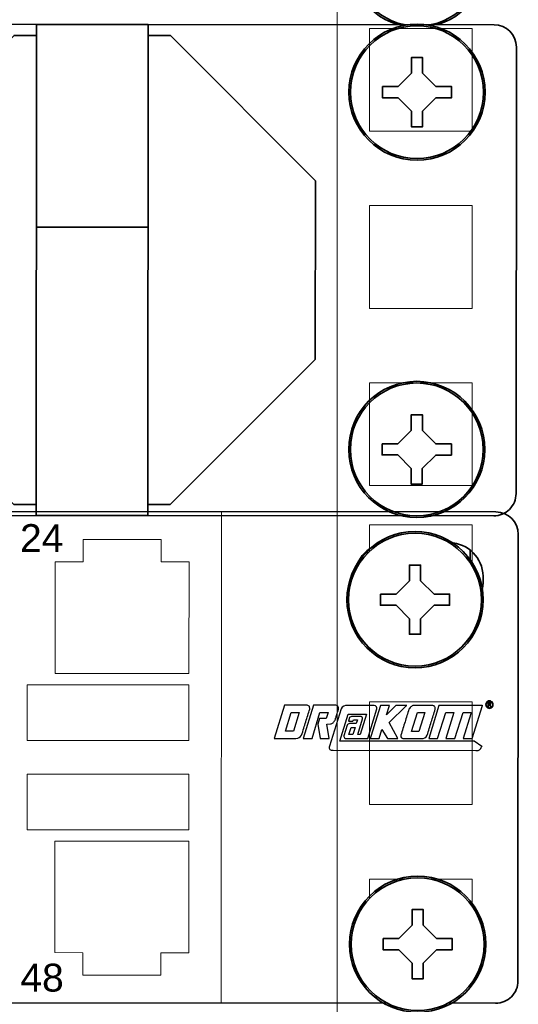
# Model space of a CAD drawing. Header units: millimetres. Extents: x 284 to 42354, y 172 to 67105.
# Tile 27 of 43: x 11174 to 11688, y 20254 to 21269. Entities that reach past the tile are written whole.
import ezdxf
from ezdxf.enums import TextEntityAlignment as Align

# ---------------------------------------------------------------- set-up
doc = ezdxf.new("R2010")
doc.units = ezdxf.units.MM
for name, color, linetype, lineweight in [('2DE_BKT_pp', 7, 'Continuous', 35), ('2DE_OBJ_BKT-pp', 93, 'Continuous', 25), ('2DE_TXT', 53, 'Continuous', 15), ('CP_DETAL', 33, 'Continuous', 9)]:
    doc.layers.add(name, color=color, linetype=linetype, lineweight=lineweight)
doc.layers.add('BKT_LOGO', color=5, linetype='Continuous')
doc.layers.add('CP_WIPEOUT', color=7, linetype='Continuous')
doc.styles.add('CP_ATTR', font='ARIAL.TTF')

# ---------------------------------------------------------------- blocks, each defined once
blk = doc.blocks.new('2D_BKT_switchgear_102')
at = {"lineweight": 0, "style": 'CP_ATTR'}
for tag in ['ORDER-NO', 'NAME']:
    blk.add_attdef(tag, text='', height=0.00005, dxfattribs=at).set_placement((-0.092, -0.018), align=Align.MIDDLE_LEFT)
at = {"linetype": 'ByBlock', "style": 'CP_ATTR', "flags": 9}
for tag, p in [('ARTICLE', (-0.092, -0.018)), ('CHARACTER', (-0.092, -0.018)), ('PRODUCT-TYPE', (-0.092, -0.019)), ('PRODUCER', (-0.092, -0.019)), ('OTHER', (-0.091, -0.018))]:
    blk.add_attdef(tag, text='', height=0.00005, dxfattribs=at).set_placement(p, align=Align.MIDDLE_LEFT)
blk.add_wipeout([(0, 5.95), (-1.54, 5.747), (-2.975, 5.153), (-4.207, 4.207), (-5.153, 2.975), (-5.747, 1.54), (-5.95, 0), (-5.747, -1.54), (-5.153, -2.975), (-4.207, -4.207), (-2.975, -5.153), (-1.54, -5.747), (0, -5.95), (1.54, -5.747), (2.975, -5.153), (4.207, -4.207), (5.153, -2.975), (5.747, -1.54), (5.95, 0), (5.747, 1.54), (5.153, 2.975), (4.207, 4.207), (2.975, 5.153), (1.54, 5.747)]).dxf.layer = 'CP_WIPEOUT'
blk.add_lwpolyline([(-3.1, 0.5), (-1.7, 0.5), (-0.5, 1.7), (-0.5, 3.1), (0.5, 3.1), (0.5, 1.7), (1.7, 0.5), (3.1, 0.5), (3.1, -0.5), (1.7, -0.5), (0.5, -1.7), (0.5, -3.1), (-0.5, -3.1), (-0.5, -1.7), (-1.7, -0.5), (-3.1, -0.5), (-3.1, 0.5)])
for radius in [6.1, 5.95]:
    blk.add_circle((0, 0), radius)
for tag, p in [('NAME', (-0.092, -0.018)), ('NUMBER', (-0.092, -0.018)), ('GROUP', (-0.092, -0.018)), ('ARTICLE', (-0.092, -0.018)), ('CHARACTER', (-0.092, -0.018)), ('DIMS', (-0.092, -0.018)), ('MATERIAL', (-0.092, -0.018)), ('PRODUCT-TYPE', (-0.092, -0.019)), ('ORDER-NO', (-0.092, -0.019)), ('PRODUCER', (-0.092, -0.019)), ('OTHER', (-0.091, -0.018)), ('IP', (-0.091, -0.018)), ('VOLTAGE', (-0.091, -0.019)), ('POWER', (-0.091, -0.019)), ('WEIGHT', (-0.091, -0.019))]:
    blk.add_attdef(tag, text='', height=0.00005, dxfattribs=at).set_placement(p, align=Align.MIDDLE_LEFT)
blk = doc.blocks.new('2hpn_bkt_138_5sy0dho')
blk.add_wipeout([(-8.9, 3.51), (-6.9, 6.05), (471.7, 6.05), (473.7, 4.05), (473.7, -35.95), (471.7, -37.95), (-6.9, -37.95), (-8.9, -36.05)]).dxf.layer = 'CP_WIPEOUT'
for p, q in [((460.2, -2.628), (460.2, 2.624)), ((469.4, 2.628), (469.4, -2.628)), ((460.2, -34.628), (460.2, -29.376)), ((469.4, -29.372), (469.4, -34.628))]:
    blk.add_line(p, q)
for points in [[(-6.9, -37.95), (-6.9, -37.95), (-6.9, -37.95), (-6.9, -37.95), (471.7, -37.95), (471.7, -37.95), (471.7, -37.95, 0.41425), (473.7, -35.95), (473.7, -35.95), (473.7, 4.05, 0.414021), (471.7, 6.05), (471.7, 6.05), (-6.9, 6.05, 0.457803), (-8.9, 4.05), (-8.9, 4.05), (-8.9, -36.05, 0.414214), (-6.9, -37.95), (-6.9, -37.95)], [(462.05, 3.3), (462.05, 3.3), (467.55, 3.3, -0.401538), (470.55, 0.3), (470.55, 0.3), (470.55, -0.3, -0.401538), (467.55, -3.3), (467.55, -3.3), (462.05, -3.3, -0.401538), (459.05, -0.3), (459.05, -0.3), (459.05, 0.2, -0.409645), (462.05, 3.3), (462.05, 3.3)], [(462.05, -28.7), (462.05, -28.7), (467.55, -28.7, -0.401538), (470.55, -31.7), (470.55, -31.7), (470.55, -32.3, -0.401538), (467.55, -35.3), (467.55, -35.3), (462.05, -35.3, -0.401538), (459.05, -32.3), (459.05, -32.3), (459.05, -31.8, -0.409645), (462.05, -28.7), (462.05, -28.7)]]:
    blk.add_lwpolyline(points, format="xyb")
for points in [[(430.7, 6.05), (430.7, -37.95), (440.7, -37.95)], [(430.7, 6.05), (440.7, 6.05), (440.7, -37.95)], [(430.7, 5.05), (428.7, 5.05), (415.7, -7.95), (415.7, -23.95), (428.7, -36.95), (430.7, -36.95)], [(440.7, 5.05), (442.7, 5.05), (455.7, -7.95), (455.7, -23.95), (442.7, -36.95), (440.7, -36.95)], [(430.7, -12.12), (440.7, -12.12)]]:
    blk.add_lwpolyline(points)
at = {"linetype": 'ByBlock', "style": 'CP_ATTR', "flags": 9}
for tag in ['ARTICLE', 'PRODUCER']:
    blk.add_attdef(tag, text='', height=0.00005, dxfattribs=at).set_placement((0, 0), align=Align.MIDDLE_LEFT)
for points in [[(464.8, 5.95), (463.26, 5.747), (461.825, 5.153), (460.593, 4.207), (459.647, 2.975), (459.053, 1.54), (458.85, 0), (459.053, -1.54), (459.647, -2.975), (460.593, -4.208), (461.825, -5.153), (463.26, -5.748), (464.8, -5.95), (466.34, -5.748), (467.775, -5.153), (469.007, -4.208), (469.953, -2.975), (470.547, -1.54), (470.75, 0), (470.547, 1.54), (469.953, 2.975), (469.007, 4.207), (467.775, 5.153), (466.34, 5.747)], [(464.8, -26.05), (463.26, -26.253), (461.825, -26.847), (460.593, -27.793), (459.647, -29.025), (459.053, -30.46), (458.85, -32), (459.053, -33.54), (459.647, -34.975), (460.593, -36.207), (461.825, -37.153), (463.26, -37.747), (464.8, -37.95), (466.34, -37.747), (467.775, -37.153), (469.007, -36.207), (469.953, -34.975), (470.547, -33.54), (470.75, -32), (470.547, -30.46), (469.953, -29.025), (469.007, -27.793), (467.775, -26.847), (466.34, -26.253)]]:
    blk.add_wipeout(points).dxf.layer = 'CP_WIPEOUT'
for points in [[(461.7, 0.499), (463.1, 0.499), (464.3, 1.699), (464.3, 3.099), (465.3, 3.099), (465.3, 1.699), (466.5, 0.499), (467.9, 0.499), (467.9, -0.501), (466.5, -0.501), (465.3, -1.701), (465.3, -3.101), (464.3, -3.101), (464.3, -1.701), (463.1, -0.501), (461.7, -0.501), (461.7, 0.499)], [(461.7, -31.5), (463.1, -31.5), (464.3, -30.3), (464.3, -28.9), (465.3, -28.9), (465.3, -30.3), (466.5, -31.5), (467.9, -31.5), (467.9, -32.5), (466.5, -32.5), (465.3, -33.7), (465.3, -35.1), (464.3, -35.1), (464.3, -33.7), (463.1, -32.5), (461.7, -32.5), (461.7, -31.5)]]:
    blk.add_lwpolyline(points)
for centre, radius in [((464.8, 0), 6.1), ((464.8, 0), 5.95), ((464.8, -32), 6.1), ((464.8, -32), 5.95)]:
    blk.add_circle(centre, radius)
blk = doc.blocks.new('2d_bkt_switchward_1_08_52m2dvd')
at = {"layer": 'CP_DETAL'}
for points in [[(525, 60), (525, 1930), (525, 1930)], [(527.9, 1561.4), (537.1, 1561.4), (537.1, 1570.6), (527.9, 1570.6), (527.9, 1561.4)], [(527.9, 1545.525), (537.1, 1545.525), (537.1, 1554.725), (527.9, 1554.725), (527.9, 1545.525)], [(527.9, 1529.65), (537.1, 1529.65), (537.1, 1538.85), (527.9, 1538.85), (527.9, 1529.65)], [(527.9, 1516.95), (537.1, 1516.95), (537.1, 1526.15), (527.9, 1526.15), (527.9, 1516.95)], [(527.9, 1501.075), (537.1, 1501.075), (537.1, 1510.275), (527.9, 1510.275), (527.9, 1501.075)], [(527.9, 1485.2), (537.1, 1485.2), (537.1, 1494.4), (527.9, 1494.4), (527.9, 1485.2)]]:
    blk.add_lwpolyline(points, dxfattribs=at)
at = {"style": 'CP_ATTR', "flags": 9}
for tag, p in [('ARTICLE', (67.408, 67.688)), ('PRODUCT-TYPE', (67.408, 67.688)), ('PRODUCER', (67.408, 67.688)), ('CHARACTER', (67.408, 67.688)), ('OTHER', (67.409, 67.688))]:
    blk.add_attdef(tag, text='', height=0.00005, dxfattribs=at).set_placement(p, align=Align.MIDDLE_LEFT)
at = {"layer": '2DE_TXT', "style": 'CP_ATTR', "width": 0.8}
for tag, p in [('NAME', (-3.392, 2020.543)), ('ORDER-NO', (-3.392, 2002.943))]:
    blk.add_attdef(tag, text='', height=10, dxfattribs=at).set_placement(p, align=Align.MIDDLE_LEFT)
blk = doc.blocks.new('2hpn_bkt_04_gzawo0')
for p, q in [((460.2, -2.628), (460.2, 2.624)), ((469.4, 2.628), (469.4, -2.628)), ((460.2, -34.628), (460.2, -29.376)), ((469.4, -29.372), (469.4, -34.628))]:
    blk.add_line(p, q)
for points in [[(-6.9, -37.95), (-6.9, -37.95), (-6.9, -37.95), (-6.9, -37.95), (471.7, -37.95), (471.7, -37.95), (471.7, -37.95, 0.41425), (473.7, -35.95), (473.7, -35.95), (473.7, 4.05, 0.414021), (471.7, 6.05), (471.7, 6.05), (-6.9, 6.05, 0.457803), (-8.9, 4.05), (-8.9, 4.05), (-8.9, -36.05, 0.414214), (-6.9, -37.95), (-6.9, -37.95)], [(462.05, 3.3), (462.05, 3.3), (467.55, 3.3, -0.401538), (470.55, 0.3), (470.55, 0.3), (470.55, -0.3, -0.401538), (467.55, -3.3), (467.55, -3.3), (462.05, -3.3, -0.401538), (459.05, -0.3), (459.05, -0.3), (459.05, 0.2, -0.409645), (462.05, 3.3), (462.05, 3.3)], [(462.05, -28.7), (462.05, -28.7), (467.55, -28.7, -0.401538), (470.55, -31.7), (470.55, -31.7), (470.55, -32.3, -0.401538), (467.55, -35.3), (467.55, -35.3), (462.05, -35.3, -0.401538), (459.05, -32.3), (459.05, -32.3), (459.05, -31.8, -0.409645), (462.05, -28.7), (462.05, -28.7)]]:
    blk.add_lwpolyline(points, format="xyb")
at = {"lineweight": 0}
for points in [[(447.092, 6.05), (447.092, -37.949)], [(432.199, -8.448), (444.199, -8.448), (444.199, 1.552), (441.699, 1.552), (441.699, 3.552), (434.699, 3.552), (434.699, 1.552), (432.199, 1.552), (432.199, -8.448)], [(429.699, -9.448), (429.699, -9.448), (429.699, -14.448), (444.199, -14.448), (444.199, -9.448), (429.699, -9.448)], [(429.699, -22.448), (429.699, -22.448), (429.699, -17.448), (444.199, -17.448), (444.199, -22.448), (429.699, -22.448)], [(432.199, -23.448), (444.199, -23.448), (444.199, -33.448), (441.699, -33.448), (441.699, -35.448), (434.699, -35.448), (434.699, -33.448), (432.199, -33.448), (432.199, -23.448)]]:
    blk.add_lwpolyline(points, dxfattribs=at)
at = {"layer": 'BKT_LOGO'}
for points, knots in [([(451.845, -14.245), (451.845, -14.245), (452.765, -11.275), (452.765, -11.275), (452.765, -11.275), (452.765, -11.275), (454.705, -11.271), (454.705, -11.271), (454.705, -11.271), (454.823, -11.271), (454.908, -11.297), (454.961, -11.351), (454.961, -11.351), (455.014, -11.405), (455.034, -11.494), (455.021, -11.617), (455.021, -11.617), (454.901, -11.994), (454.782, -12.373), (454.664, -12.753), (454.664, -12.753), (454.546, -13.133), (454.425, -13.531), (454.299, -13.946), (454.299, -13.946), (454.19, -14.145), (454.018, -14.245), (453.784, -14.245), (453.784, -14.245), (453.784, -14.245), (451.845, -14.245), (451.845, -14.245)], [0, 0, 0, 0, 0.125, 0.125, 0.125, 0.125, 0.25, 0.25, 0.25, 0.25, 0.375, 0.375, 0.375, 0.375, 0.5, 0.5, 0.5, 0.5, 0.625, 0.625, 0.625, 0.625, 0.75, 0.75, 0.75, 0.75, 0.875, 0.875, 0.875, 0.875, 1, 1, 1, 1]), ([(455.233, -14.245), (455.233, -14.245), (454.425, -14.245), (454.425, -14.245), (454.425, -14.245), (454.425, -14.245), (455.345, -11.275), (455.345, -11.275), (455.345, -11.275), (455.345, -11.275), (457.286, -11.271), (457.286, -11.271), (457.286, -11.271), (457.403, -11.271), (457.488, -11.297), (457.541, -11.351), (457.541, -11.351), (457.594, -11.405), (457.614, -11.494), (457.601, -11.617), (457.601, -11.617), (457.538, -11.82), (457.488, -11.981), (457.452, -12.1), (457.452, -12.1), (457.415, -12.218), (457.386, -12.311), (457.365, -12.378), (457.365, -12.378), (457.345, -12.444), (457.33, -12.493), (457.321, -12.523), (457.321, -12.523), (457.311, -12.553), (457.303, -12.579), (457.296, -12.601), (457.296, -12.601), (457.242, -12.706), (457.18, -12.785), (457.111, -12.839), (457.111, -12.839), (457.042, -12.892), (456.962, -12.927), (456.872, -12.943), (456.872, -12.943), (456.872, -12.943), (456.563, -12.957), (456.563, -12.957), (456.563, -12.957), (456.563, -12.957), (456.779, -14.255), (456.779, -14.255), (456.779, -14.255), (456.779, -14.255), (455.948, -14.255), (455.948, -14.255), (455.948, -14.255), (455.948, -14.255), (455.743, -12.967), (455.743, -12.967), (455.743, -12.967), (455.743, -12.967), (455.901, -12.458), (455.901, -12.458), (455.901, -12.458), (455.901, -12.458), (456.49, -12.458), (456.49, -12.458), (456.49, -12.458), (456.49, -12.458), (456.661, -11.907), (456.661, -11.907), (456.661, -11.907), (456.661, -11.907), (455.929, -11.907), (455.929, -11.907), (455.929, -11.907), (455.929, -11.907), (455.233, -14.245), (455.233, -14.245)], [0, 0, 0, 0, 0.05, 0.05, 0.05, 0.05, 0.1, 0.1, 0.1, 0.1, 0.15, 0.15, 0.15, 0.15, 0.2, 0.2, 0.2, 0.2, 0.25, 0.25, 0.25, 0.25, 0.3, 0.3, 0.3, 0.3, 0.35, 0.35, 0.35, 0.35, 0.4, 0.4, 0.4, 0.4, 0.45, 0.45, 0.45, 0.45, 0.5, 0.5, 0.5, 0.5, 0.55, 0.55, 0.55, 0.55, 0.6, 0.6, 0.6, 0.6, 0.65, 0.65, 0.65, 0.65, 0.7, 0.7, 0.7, 0.7, 0.75, 0.75, 0.75, 0.75, 0.8, 0.8, 0.8, 0.8, 0.85, 0.85, 0.85, 0.85, 0.9, 0.9, 0.9, 0.9, 0.95, 0.95, 0.95, 0.95, 1, 1, 1, 1]), ([(459.342, -13.879), (459.342, -13.879), (459.542, -13.879), (459.542, -13.879), (459.542, -13.879), (459.542, -13.879), (460.111, -12.053), (460.111, -12.053), (460.111, -12.053), (460.111, -12.053), (458.48, -12.058), (458.48, -12.058), (458.48, -12.058), (458.48, -12.058), (457.727, -14.479), (457.727, -14.479), (457.727, -14.479), (457.727, -14.479), (469.764, -14.485), (469.764, -14.485), (469.764, -14.485), (469.764, -14.485), (470.456, -14.964), (470.456, -14.964), (470.456, -14.964), (470.456, -14.964), (470.439, -14.927), (470.439, -14.927), (470.439, -14.927), (470.405, -15.006), (470.373, -15.071), (470.343, -15.121), (470.343, -15.121), (470.313, -15.172), (470.279, -15.212), (470.24, -15.24), (470.24, -15.24), (470.201, -15.269), (470.155, -15.288), (470.103, -15.299), (470.103, -15.299), (470.05, -15.311), (469.986, -15.317), (469.915, -15.316), (469.915, -15.316), (469.915, -15.316), (457.139, -15.301), (457.139, -15.301), (457.139, -15.301), (456.994, -15.301), (456.887, -15.281), (456.823, -15.232), (456.823, -15.232), (456.759, -15.183), (456.757, -15.079), (456.806, -14.921), (456.806, -14.921), (456.806, -14.921), (457.828, -11.602), (457.828, -11.602), (457.828, -11.602), (457.944, -11.341), (458.186, -11.284), (458.38, -11.281), (458.38, -11.281), (459.192, -11.281), (459.986, -11.293), (460.801, -11.281), (460.801, -11.281), (460.97, -11.313), (461.072, -11.447), (461.046, -11.596), (461.046, -11.596), (461.046, -11.596), (460.224, -14.255), (460.224, -14.255), (460.224, -14.255), (460.224, -14.255), (458.243, -14.254), (458.243, -14.254), (458.243, -14.254), (458.096, -14.165), (458.057, -14.054), (458.07, -14.012), (458.07, -14.012), (458.07, -14.012), (458.366, -13.064), (458.366, -13.064), (458.366, -13.064), (458.392, -12.978), (458.515, -12.897), (458.707, -12.897), (458.707, -12.897), (458.707, -12.897), (459.196, -12.897), (459.196, -12.897), (459.196, -12.897), (459.196, -12.897), (459.297, -12.589), (459.297, -12.589), (459.297, -12.589), (459.297, -12.589), (458.936, -12.589), (458.936, -12.589), (458.936, -12.589), (458.936, -12.589), (458.899, -12.697), (458.899, -12.697), (458.899, -12.697), (458.899, -12.697), (458.484, -12.698), (458.484, -12.698), (458.484, -12.698), (458.484, -12.698), (458.579, -12.376), (458.579, -12.376), (458.579, -12.376), (458.635, -12.287), (458.732, -12.274), (458.882, -12.271), (458.882, -12.271), (458.882, -12.271), (459.622, -12.275), (459.622, -12.275), (459.622, -12.275), (459.698, -12.28), (459.784, -12.399), (459.766, -12.484), (459.766, -12.484), (459.766, -12.484), (459.342, -13.879), (459.342, -13.879)], [0, 0, 0, 0, 0.030303, 0.030303, 0.030303, 0.030303, 0.060606, 0.060606, 0.060606, 0.060606, 0.090909, 0.090909, 0.090909, 0.090909, 0.121212, 0.121212, 0.121212, 0.121212, 0.151515, 0.151515, 0.151515, 0.151515, 0.181818, 0.181818, 0.181818, 0.181818, 0.212121, 0.212121, 0.212121, 0.212121, 0.242424, 0.242424, 0.242424, 0.242424, 0.272727, 0.272727, 0.272727, 0.272727, 0.30303, 0.30303, 0.30303, 0.30303, 0.333333, 0.333333, 0.333333, 0.333333, 0.363636, 0.363636, 0.363636, 0.363636, 0.393939, 0.393939, 0.393939, 0.393939, 0.424242, 0.424242, 0.424242, 0.424242, 0.454545, 0.454545, 0.454545, 0.454545, 0.484848, 0.484848, 0.484848, 0.484848, 0.515152, 0.515152, 0.515152, 0.515152, 0.545455, 0.545455, 0.545455, 0.545455, 0.575758, 0.575758, 0.575758, 0.575758, 0.606061, 0.606061, 0.606061, 0.606061, 0.636364, 0.636364, 0.636364, 0.636364, 0.666667, 0.666667, 0.666667, 0.666667, 0.69697, 0.69697, 0.69697, 0.69697, 0.727273, 0.727273, 0.727273, 0.727273, 0.757576, 0.757576, 0.757576, 0.757576, 0.787879, 0.787879, 0.787879, 0.787879, 0.818182, 0.818182, 0.818182, 0.818182, 0.848485, 0.848485, 0.848485, 0.848485, 0.878788, 0.878788, 0.878788, 0.878788, 0.909091, 0.909091, 0.909091, 0.909091, 0.939394, 0.939394, 0.939394, 0.939394, 0.969697, 0.969697, 0.969697, 0.969697, 1, 1, 1, 1]), ([(462.154, -12.806), (462.154, -12.806), (462.933, -14.25), (462.933, -14.25), (462.933, -14.25), (462.933, -14.25), (461.987, -14.25), (461.987, -14.25), (461.987, -14.25), (461.987, -14.25), (461.495, -13.447), (461.495, -13.447), (461.495, -13.447), (461.495, -13.447), (461.493, -13.452), (461.493, -13.452), (461.493, -13.452), (461.493, -13.452), (461.246, -14.25), (461.246, -14.25), (461.246, -14.25), (461.246, -14.25), (460.448, -14.25), (460.448, -14.25), (460.448, -14.25), (460.448, -14.25), (460.741, -13.305), (460.741, -13.305), (460.741, -13.305), (460.741, -13.305), (460.737, -13.3), (460.737, -13.3), (460.737, -13.3), (460.737, -13.3), (460.744, -13.295), (460.744, -13.295), (460.744, -13.295), (460.744, -13.295), (461.366, -11.286), (461.366, -11.286), (461.366, -11.286), (461.366, -11.286), (462.169, -11.286), (462.169, -11.286), (462.169, -11.286), (462.169, -11.286), (461.903, -12.131), (461.903, -12.131), (461.903, -12.131), (461.903, -12.131), (462.751, -11.281), (462.751, -11.281), (462.751, -11.281), (462.751, -11.281), (463.71, -11.281), (463.71, -11.281), (463.71, -11.281), (463.71, -11.281), (463.678, -11.309), (463.678, -11.309), (463.678, -11.309), (463.678, -11.309), (462.154, -12.806), (462.154, -12.806)], [0, 0, 0, 0, 0.0625, 0.0625, 0.0625, 0.0625, 0.125, 0.125, 0.125, 0.125, 0.1875, 0.1875, 0.1875, 0.1875, 0.25, 0.25, 0.25, 0.25, 0.3125, 0.3125, 0.3125, 0.3125, 0.375, 0.375, 0.375, 0.375, 0.4375, 0.4375, 0.4375, 0.4375, 0.5, 0.5, 0.5, 0.5, 0.5625, 0.5625, 0.5625, 0.5625, 0.625, 0.625, 0.625, 0.625, 0.6875, 0.6875, 0.6875, 0.6875, 0.75, 0.75, 0.75, 0.75, 0.8125, 0.8125, 0.8125, 0.8125, 0.875, 0.875, 0.875, 0.875, 0.9375, 0.9375, 0.9375, 0.9375, 1, 1, 1, 1]), ([(463.516, -14.255), (463.282, -14.255), (463.171, -14.155), (463.186, -13.956), (463.186, -13.956), (463.317, -13.541), (463.442, -13.143), (463.56, -12.763), (463.56, -12.763), (463.678, -12.383), (463.793, -12.005), (463.907, -11.628), (463.907, -11.628), (463.971, -11.504), (464.046, -11.415), (464.132, -11.362), (464.132, -11.362), (464.218, -11.308), (464.32, -11.281), (464.437, -11.281), (464.437, -11.281), (464.437, -11.281), (465.958, -11.281), (465.958, -11.281), (465.958, -11.281), (466.075, -11.281), (466.16, -11.308), (466.213, -11.362), (466.213, -11.362), (466.266, -11.415), (466.286, -11.504), (466.273, -11.628), (466.273, -11.628), (466.153, -12.005), (466.034, -12.383), (465.917, -12.763), (465.917, -12.763), (465.799, -13.143), (465.677, -13.541), (465.552, -13.956), (465.552, -13.956), (465.442, -14.155), (465.27, -14.255), (465.036, -14.255), (465.036, -14.255), (465.036, -14.255), (463.516, -14.255), (463.516, -14.255)], [0, 0, 0, 0, 0.083333, 0.083333, 0.083333, 0.083333, 0.166667, 0.166667, 0.166667, 0.166667, 0.25, 0.25, 0.25, 0.25, 0.333333, 0.333333, 0.333333, 0.333333, 0.416667, 0.416667, 0.416667, 0.416667, 0.5, 0.5, 0.5, 0.5, 0.583333, 0.583333, 0.583333, 0.583333, 0.666667, 0.666667, 0.666667, 0.666667, 0.75, 0.75, 0.75, 0.75, 0.833333, 0.833333, 0.833333, 0.833333, 0.916667, 0.916667, 0.916667, 0.916667, 1, 1, 1, 1]), ([(468.03, -14.245), (468.03, -14.245), (467.227, -14.245), (467.227, -14.245), (467.227, -14.245), (467.227, -14.245), (467.231, -14.23), (467.231, -14.23), (467.231, -14.23), (467.231, -14.23), (467.217, -14.23), (467.217, -14.23), (467.217, -14.23), (467.217, -14.23), (467.939, -11.902), (467.939, -11.902), (467.939, -11.902), (467.939, -11.902), (467.221, -11.902), (467.221, -11.902), (467.221, -11.902), (467.221, -11.902), (466.486, -14.245), (466.486, -14.245), (466.486, -14.245), (466.486, -14.245), (465.683, -14.245), (465.683, -14.245), (465.683, -14.245), (465.683, -14.245), (466.601, -11.28), (466.601, -11.28), (466.601, -11.28), (466.601, -11.28), (470.485, -11.275), (470.485, -11.275), (470.485, -11.275), (470.485, -11.275), (470.497, -11.265), (470.497, -11.265), (470.497, -11.265), (470.497, -11.265), (470.502, -11.265), (470.502, -11.265), (470.502, -11.265), (470.502, -11.265), (470.493, -11.28), (470.493, -11.28), (470.493, -11.28), (470.493, -11.28), (469.565, -14.245), (469.565, -14.245), (469.565, -14.245), (469.565, -14.245), (468.766, -14.245), (468.766, -14.245), (468.766, -14.245), (468.766, -14.245), (469.462, -12.016), (469.462, -12.016), (469.462, -12.016), (469.462, -12.016), (469.457, -12.016), (469.457, -12.016), (469.457, -12.016), (469.457, -12.016), (469.492, -11.902), (469.492, -11.902), (469.492, -11.902), (469.492, -11.902), (468.761, -11.902), (468.761, -11.902), (468.761, -11.902), (468.761, -11.902), (468.03, -14.245), (468.03, -14.245)], [0, 0, 0, 0, 0.052632, 0.052632, 0.052632, 0.052632, 0.105263, 0.105263, 0.105263, 0.105263, 0.157895, 0.157895, 0.157895, 0.157895, 0.210526, 0.210526, 0.210526, 0.210526, 0.263158, 0.263158, 0.263158, 0.263158, 0.315789, 0.315789, 0.315789, 0.315789, 0.368421, 0.368421, 0.368421, 0.368421, 0.421053, 0.421053, 0.421053, 0.421053, 0.473684, 0.473684, 0.473684, 0.473684, 0.526316, 0.526316, 0.526316, 0.526316, 0.578947, 0.578947, 0.578947, 0.578947, 0.631579, 0.631579, 0.631579, 0.631579, 0.684211, 0.684211, 0.684211, 0.684211, 0.736842, 0.736842, 0.736842, 0.736842, 0.789474, 0.789474, 0.789474, 0.789474, 0.842105, 0.842105, 0.842105, 0.842105, 0.894737, 0.894737, 0.894737, 0.894737, 0.947368, 0.947368, 0.947368, 0.947368, 1, 1, 1, 1]), ([(471.123, -10.867), (471.179, -10.867), (471.234, -10.881), (471.288, -10.91), (471.288, -10.91), (471.342, -10.939), (471.384, -10.981), (471.414, -11.035), (471.414, -11.035), (471.444, -11.089), (471.459, -11.145), (471.459, -11.204), (471.459, -11.204), (471.459, -11.262), (471.444, -11.317), (471.414, -11.371), (471.414, -11.371), (471.385, -11.424), (471.343, -11.466), (471.29, -11.495), (471.29, -11.495), (471.237, -11.525), (471.181, -11.54), (471.123, -11.54), (471.123, -11.54), (471.064, -11.54), (471.008, -11.525), (470.955, -11.495), (470.955, -11.495), (470.902, -11.466), (470.86, -11.424), (470.83, -11.371), (470.83, -11.371), (470.801, -11.317), (470.786, -11.262), (470.786, -11.204), (470.786, -11.204), (470.786, -11.145), (470.801, -11.089), (470.831, -11.035), (470.831, -11.035), (470.861, -10.981), (470.903, -10.939), (470.957, -10.91), (470.957, -10.91), (471.011, -10.881), (471.066, -10.867), (471.123, -10.867)], [0, 0, 0, 0, 0.083333, 0.083333, 0.083333, 0.083333, 0.166667, 0.166667, 0.166667, 0.166667, 0.25, 0.25, 0.25, 0.25, 0.333333, 0.333333, 0.333333, 0.333333, 0.416667, 0.416667, 0.416667, 0.416667, 0.5, 0.5, 0.5, 0.5, 0.583333, 0.583333, 0.583333, 0.583333, 0.666667, 0.666667, 0.666667, 0.666667, 0.75, 0.75, 0.75, 0.75, 0.833333, 0.833333, 0.833333, 0.833333, 0.916667, 0.916667, 0.916667, 0.916667, 1, 1, 1, 1]), ([(471.123, -10.922), (471.075, -10.922), (471.029, -10.935), (470.984, -10.959), (470.984, -10.959), (470.94, -10.983), (470.905, -11.018), (470.879, -11.063), (470.879, -11.063), (470.854, -11.108), (470.841, -11.155), (470.841, -11.204), (470.841, -11.204), (470.841, -11.252), (470.854, -11.298), (470.879, -11.343), (470.879, -11.343), (470.904, -11.387), (470.938, -11.422), (470.983, -11.447), (470.983, -11.447), (471.028, -11.472), (471.074, -11.484), (471.123, -11.484), (471.123, -11.484), (471.171, -11.484), (471.218, -11.472), (471.262, -11.447), (471.262, -11.447), (471.307, -11.422), (471.341, -11.387), (471.366, -11.343), (471.366, -11.343), (471.391, -11.298), (471.403, -11.252), (471.403, -11.204), (471.403, -11.204), (471.403, -11.155), (471.391, -11.108), (471.365, -11.063), (471.365, -11.063), (471.34, -11.018), (471.305, -10.983), (471.26, -10.959), (471.26, -10.959), (471.215, -10.935), (471.169, -10.922), (471.123, -10.922)], [0, 0, 0, 0, 0.083333, 0.083333, 0.083333, 0.083333, 0.166667, 0.166667, 0.166667, 0.166667, 0.25, 0.25, 0.25, 0.25, 0.333333, 0.333333, 0.333333, 0.333333, 0.416667, 0.416667, 0.416667, 0.416667, 0.5, 0.5, 0.5, 0.5, 0.583333, 0.583333, 0.583333, 0.583333, 0.666667, 0.666667, 0.666667, 0.666667, 0.75, 0.75, 0.75, 0.75, 0.833333, 0.833333, 0.833333, 0.833333, 0.916667, 0.916667, 0.916667, 0.916667, 1, 1, 1, 1]), ([(470.975, -11.389), (470.975, -11.389), (470.975, -11.027), (470.975, -11.027), (470.975, -11.027), (470.975, -11.027), (471.099, -11.027), (471.099, -11.027), (471.099, -11.027), (471.142, -11.027), (471.173, -11.031), (471.192, -11.037), (471.192, -11.037), (471.211, -11.044), (471.226, -11.056), (471.237, -11.072), (471.237, -11.072), (471.249, -11.089), (471.254, -11.107), (471.254, -11.125), (471.254, -11.125), (471.254, -11.152), (471.245, -11.175), (471.226, -11.195), (471.226, -11.195), (471.207, -11.214), (471.182, -11.225), (471.151, -11.228), (471.151, -11.228), (471.163, -11.233), (471.174, -11.239), (471.181, -11.247), (471.181, -11.247), (471.196, -11.261), (471.214, -11.285), (471.235, -11.319), (471.235, -11.319), (471.235, -11.319), (471.279, -11.389), (471.279, -11.389), (471.279, -11.389), (471.279, -11.389), (471.208, -11.389), (471.208, -11.389), (471.208, -11.389), (471.208, -11.389), (471.176, -11.332), (471.176, -11.332), (471.176, -11.332), (471.15, -11.288), (471.13, -11.259), (471.115, -11.248), (471.115, -11.248), (471.104, -11.24), (471.088, -11.236), (471.068, -11.236), (471.068, -11.236), (471.068, -11.236), (471.033, -11.236), (471.033, -11.236), (471.033, -11.236), (471.033, -11.236), (471.033, -11.389), (471.033, -11.389), (471.033, -11.389), (471.033, -11.389), (470.975, -11.389), (470.975, -11.389)], [0, 0, 0, 0, 0.058824, 0.058824, 0.058824, 0.058824, 0.117647, 0.117647, 0.117647, 0.117647, 0.176471, 0.176471, 0.176471, 0.176471, 0.235294, 0.235294, 0.235294, 0.235294, 0.294118, 0.294118, 0.294118, 0.294118, 0.352941, 0.352941, 0.352941, 0.352941, 0.411765, 0.411765, 0.411765, 0.411765, 0.470588, 0.470588, 0.470588, 0.470588, 0.529412, 0.529412, 0.529412, 0.529412, 0.588235, 0.588235, 0.588235, 0.588235, 0.647059, 0.647059, 0.647059, 0.647059, 0.705882, 0.705882, 0.705882, 0.705882, 0.764706, 0.764706, 0.764706, 0.764706, 0.823529, 0.823529, 0.823529, 0.823529, 0.882353, 0.882353, 0.882353, 0.882353, 0.941176, 0.941176, 0.941176, 0.941176, 1, 1, 1, 1]), ([(471.033, -11.186), (471.033, -11.186), (471.104, -11.186), (471.104, -11.186), (471.104, -11.186), (471.138, -11.186), (471.161, -11.181), (471.174, -11.17), (471.174, -11.17), (471.186, -11.16), (471.192, -11.147), (471.192, -11.13), (471.192, -11.13), (471.192, -11.12), (471.189, -11.11), (471.183, -11.101), (471.183, -11.101), (471.177, -11.093), (471.169, -11.087), (471.159, -11.083), (471.159, -11.083), (471.148, -11.078), (471.128, -11.076), (471.1, -11.076), (471.1, -11.076), (471.1, -11.076), (471.033, -11.076), (471.033, -11.076), (471.033, -11.076), (471.033, -11.076), (471.033, -11.186), (471.033, -11.186)], [0, 0, 0, 0, 0.125, 0.125, 0.125, 0.125, 0.25, 0.25, 0.25, 0.25, 0.375, 0.375, 0.375, 0.375, 0.5, 0.5, 0.5, 0.5, 0.625, 0.625, 0.625, 0.625, 0.75, 0.75, 0.75, 0.75, 0.875, 0.875, 0.875, 0.875, 1, 1, 1, 1]), ([(453.558, -13.594), (453.558, -13.594), (454.079, -11.912), (454.079, -11.912), (454.079, -11.912), (454.079, -11.912), (453.371, -11.912), (453.371, -11.912), (453.371, -11.912), (453.371, -11.912), (452.845, -13.594), (452.845, -13.594), (452.845, -13.594), (452.845, -13.594), (453.558, -13.594), (453.558, -13.594)], [0, 0, 0, 0, 0.25, 0.25, 0.25, 0.25, 0.5, 0.5, 0.5, 0.5, 0.75, 0.75, 0.75, 0.75, 1, 1, 1, 1]), ([(464.145, -13.604), (464.145, -13.604), (464.81, -13.604), (464.81, -13.604), (464.81, -13.604), (464.81, -13.604), (465.331, -11.922), (465.331, -11.922), (465.331, -11.922), (465.331, -11.922), (464.666, -11.922), (464.666, -11.922), (464.666, -11.922), (464.666, -11.922), (464.145, -13.604), (464.145, -13.604)], [0, 0, 0, 0, 0.25, 0.25, 0.25, 0.25, 0.5, 0.5, 0.5, 0.5, 0.75, 0.75, 0.75, 0.75, 1, 1, 1, 1]), ([(459.09, -13.256), (459.09, -13.256), (458.729, -13.256), (458.729, -13.256), (458.729, -13.256), (458.729, -13.256), (458.534, -13.879), (458.534, -13.879), (458.534, -13.879), (458.534, -13.879), (458.895, -13.879), (458.895, -13.879), (458.895, -13.879), (458.895, -13.879), (459.09, -13.256), (459.09, -13.256)], [0, 0, 0, 0, 0.25, 0.25, 0.25, 0.25, 0.5, 0.5, 0.5, 0.5, 0.75, 0.75, 0.75, 0.75, 1, 1, 1, 1])]:
    blk.add_open_spline(points, degree=3, knots=knots, dxfattribs=at)
at = {"linetype": 'Continuous', "lineweight": 0, "style": 'CP_ATTR'}
for s, p in [('24', (429.053, 2.431)), ('48', (429.113, -36.936))]:
    blk.add_text(s, height=2.5, dxfattribs=at).set_placement(p)
at = {"linetype": 'ByBlock', "style": 'CP_ATTR', "flags": 1}
for tag, p in [('ARTICLE', (-0.001, -0.001)), ('PRODUCT-TYPE', (-0.001, -0.001)), ('PRODUCER', (-0.001, -0.001)), ('CHARACTER', (0, -0.001)), ('OTHER', (0, 0))]:
    blk.add_attdef(tag, text='', height=0.00005, dxfattribs=at).set_placement(p, align=Align.MIDDLE_LEFT)

msp = doc.modelspace()

# ---------------------------------------------------------------- block references
at = {"layer": '2DE_BKT_pp', "xscale": 11.50760455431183, "yscale": 11.50760455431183, "zscale": 11.50760455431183, "rotation": 359.9585277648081}
msp.add_blockref('2D_BKT_switchgear_102', (11583.9, 21330.6, 41413.7), dxfattribs=at)

# ---------------------------------------------------------------- next in the draw order: block references
msp.add_blockref('2hpn_bkt_138_5sy0dho', (6234.5, 21197.8, 41413.7), dxfattribs=at)

# ---------------------------------------------------------------- next in the draw order: block references
msp.add_blockref('2hpn_bkt_04_gzawo0', (6236.5, 20695.5, 41413.7), dxfattribs=at)
at = {"layer": '2DE_OBJ_BKT-pp', "xscale": 11.50760455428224, "yscale": 11.50760455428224, "zscale": 11.50760455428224}
msp.add_blockref('2d_bkt_switchward_1_08_52m2dvd', (5459.3, 3185.8, 41413.7), dxfattribs=at)

# ---------------------------------------------------------------- next in the draw order: block references
at = {"layer": '2DE_BKT_pp', "xscale": 11.50760455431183, "yscale": 11.50760455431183, "zscale": 11.50760455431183, "rotation": 359.9585277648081}
for p in [(11581.2, 20670.8, 41413.7), (11583.9, 20315.7, 41413.7)]:
    msp.add_blockref('2D_BKT_switchgear_102', p, dxfattribs=at)

doc.saveas('drawing.dxf')
